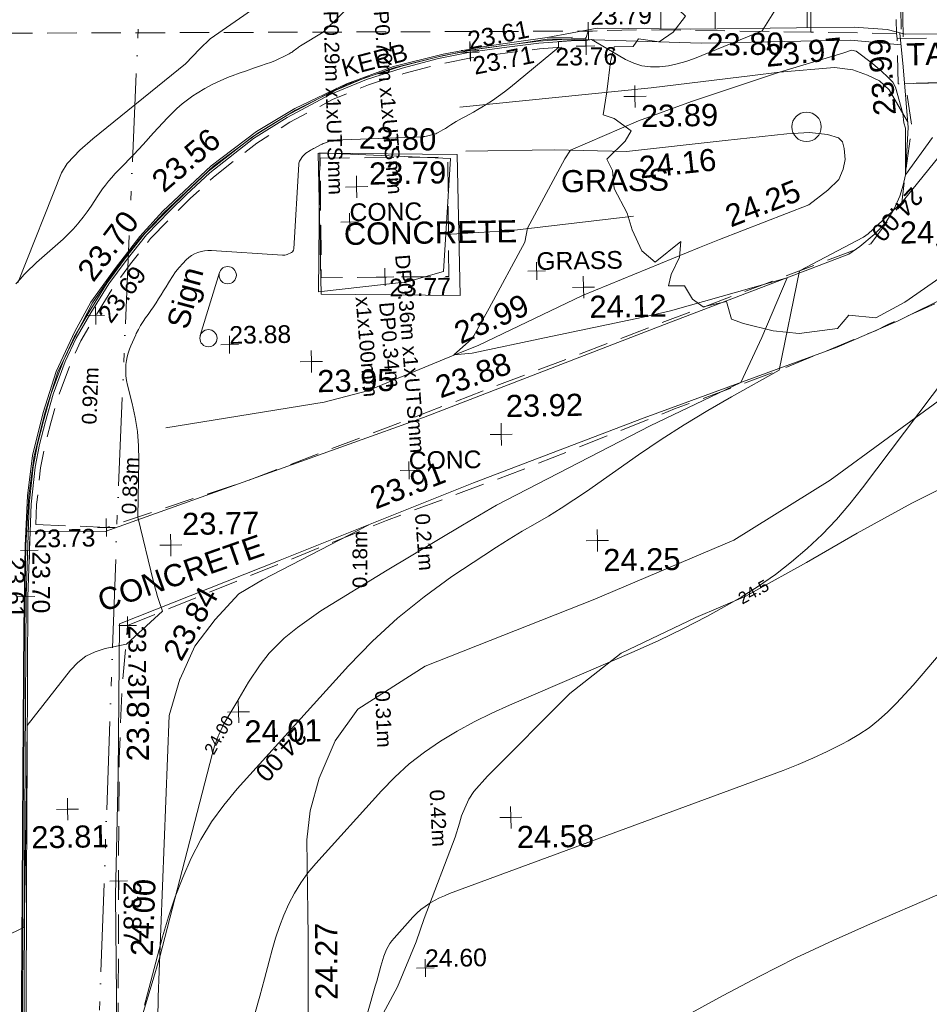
# Model space of a CAD drawing. Header units: millimetres. Extents: x -290717 to 520720, y -88450 to 287762.
# Tile 122 of 256: x -276845 to -261406, y 154287 to 170987. Entities that reach past the tile are written whole.
import ezdxf

# ---------------------------------------------------------------- set-up
doc = ezdxf.new("R2010")
doc.units = ezdxf.units.MM
for name, pattern in [('IMPORT-DASHED _2_', [750, 500, -250]), ('IMPORT-UG_EIR_QLB2 _2_', [2750, 1500, -300, 0, -300, 150, -300, 0, -200]), ('IMPORT-UG_ELEC_LV_QLB2 _2_', [2700, 1500, -300, 0, -250, 150, -300, 0, -200]), ('IMPORT-UG_ELEC_STREET LIGHTING_QLB2 _2_', [2700, 1500, -300, 0, -250, 150, -300, 0, -200])]:
    doc.linetypes.add(name, pattern=pattern)
for name, color, linetype, lineweight, true_color in [('00_TOPO_FOOTPATH', 7, 'Continuous', 9, 0xa50000), ('00_TOPO_FURN_SIGN', 7, 'Continuous', 9, 0x666666), ('00_TOPO_KERB_BOTTOM', 1, 'Continuous', 9, 0xff0000), ('00_TOPO_KERB_TOP', 7, 'Continuous', 9, 0xa500a5), ('00_TOPO_LEVEL_SPOT', 7, 'Continuous', 9, 0x666666), ('00_TOPO_ROAD_MARKING_WHITE_CONTINUOUS', 7, 'Continuous', 9, 0x999999), ('00_TOPO_TRAFFIC_RAMP', 7, 'Continuous', 9, 0x999999), ('00_UAV_FORM_LINES', 7, 'Continuous', 9, 0x666666), ('00_UAV_SLOPE_BOTTOM', 30, 'Continuous', 9, 0xff7f00), ('00_UAV_SLOPE_TOP', 40, 'Continuous', 9, 0xffbf00), ('01_DTM_CONTOUR_MNR', 7, 'Continuous', 9, 0xa5a552), ('01_DTM_CONTOUR_MNR_LABELS', 7, 'Continuous', 9, 0xa5a552), ('12333-PUM-2D-U-0001-C01 - Rev2_REVIT IMPORT_dwg', 7, 'Continuous', 9, 0x767676), ('CONTOURS_INDEX', 4, 'Continuous', 9, 0x00ffff), ('CONTOURS_INDEX_LVL', 4, 'Continuous', 9, 0x00ffff), ('CONTOURS_MINOR', 7, 'Continuous', 9, 0x00a5a5), ('FORM_LINE', 7, 'IMPORT-DASHED _2_', 9, 0x00a500), ('FORM_LINE_LVL', 7, 'Continuous', 9, 0x00a500), ('KERB_BOTTOM', 7, 'Continuous', 9, 0x0000a5), ('KERB_BOTTOM_LVL', 7, 'Continuous', 9, 0x0000a5), ('KERB_BOTTOM_TXT', 7, 'Continuous', 9, 0x0000a5), ('KERB_TOP', 2, 'Continuous', 9, 0xffff00), ('KERB_TOP_LVL', 2, 'Continuous', 9, 0xffff00), ('MARKINGS_WHITE_LINE', 7, 'Continuous', 9, 0xc0c0c0), ('PUM-EIRCOMM-NOTES', 6, 'Continuous', 9, 0xff00ff), ('PUM-EIRCOMM-QLB2', 6, 'IMPORT-UG_EIR_QLB2 _2_', 9, 0xff00ff), ('PUM-ELECTRIC-LV-QLB2', 1, 'IMPORT-UG_ELEC_LV_QLB2 _2_', 9, 0xff0000), ('PUM-ELECTRIC-MH', 1, 'Continuous', 9, 0xff0000), ('SPOT_HEIGHTS_LVL', 7, 'Continuous', 9, 0x00a500), ('TREE', 7, 'Continuous', 9, 0x00a500)]:
    doc.layers.add(name, color=color, linetype=linetype, lineweight=lineweight, true_color=true_color)
for name, color, linetype, lineweight in [('00_TOPO_ROAD_EDGE', 7, 'Continuous', 9), ('00_TOPO_ROAD_TEXT', 7, 'Continuous', 9), ('00_TOPO_SURFACE', 7, 'Continuous', 9), ('00_TOPO_SURVEY_TEXT', 7, 'Continuous', 9), ('CHANGE_OF_SURFACE', 7, 'IMPORT-DASHED _2_', 9), ('CHANGE_OF_SURFACE_LVL', 7, 'Continuous', 9), ('RAMP', 7, 'IMPORT-DASHED _2_', 9), ('Text', 7, 'Continuous', 9), ('TEXT_TXT', 7, 'Continuous', 9)]:
    doc.layers.add(name, color=color, linetype=linetype, lineweight=lineweight)
doc.styles.add('Arial_1', font='arial.ttf', dxfattribs={"height": 250})
doc.styles.add('Arial_3', font='arial.ttf', dxfattribs={"height": 300})
doc.styles.add('Swis721 Lt BT_1', font='swissl.ttf', dxfattribs={"height": 200})
doc.styles.add('Swis721 Lt BT_2', font='swissl.ttf', dxfattribs={"height": 375})
doc.styles.add('Swis721 Lt BT_34', font='swissl.ttf', dxfattribs={"width": 0.493336, "height": 1600})

# ---------------------------------------------------------------- blocks, each defined once
blk = doc.blocks.new('12333-PUM-2D-U-0001-C01 - Rev2_REVIT IMPORT_dwg_MSL_Sign_SYM-2077194-Site Location Plan Existing')
at = {"layer": '00_TOPO_FURN_SIGN', "color": 254, "true_color": 0xcccccc}
blk.add_line((1862, 0), (-1862, 0), dxfattribs=at)
for centre in [(-1862, -489), (1862, -489)]:
    blk.add_circle(centre, 489, dxfattribs=at)
blk = doc.blocks.new('12333-PUM-2D-U-0001-C01 - Rev2_REVIT IMPORT_dwg_MM-2077200-Site Location Plan Existing')
at = {"layer": '00_TOPO_LEVEL_SPOT', "color": 254, "true_color": 0xcccccc, "flags": 128}
for points in [[(500, 0), (0, 0), (0, 500)], [(0, -500), (0, 0), (-500, 0)]]:
    blk.add_lwpolyline(points, dxfattribs=at)
blk = doc.blocks.new('12333-PUM-2D-U-0001-C01 - Rev2_REVIT IMPORT_dwg_MGS62954_T2_Galway_ITM_3d_Rev1-2077680-Site Location Plan Existing')
at = {"layer": '00_TOPO_FOOTPATH', "color": 254, "true_color": 0xcccccc, "flags": 128}
for points in [[(533641916, 725725416), (533642958, 725725849), (533643865, 725726279), (533644176, 725726472), (533644540, 725726767), (533644708, 725726984), (533644929, 725727296), (533645113, 725727581), (533645210, 725727885), (533645275, 725728264), (533645273, 725729224), (533645280, 725730691)], [(533642143, 725726992), (533642333, 725727118), (533642579, 725727318), (533642781, 725727520), (533642927, 725727750), (533643023, 725727960), (533643087, 725728144), (533643126, 725728323), (533643185, 725729122), (533643119, 725730152), (533643073, 725730725)], [(533628112, 725722539), (533629439, 725722507), (533632338, 725723490), (533634877, 725724351), (533638992, 725725854), (533642143, 725726992)], [(533629511, 725716342), (533629591, 725718393), (533629658, 725720940), (533632402, 725721970), (533635706, 725723226), (533638621, 725724277), (533641916, 725725416)], [(533629511, 725716342), (533629482, 725712908), (533629351, 725708234), (533629278, 725703468), (533629145, 725697500), (533629074, 725694056), (533629083, 725693167), (533629005, 725692634), (533628938, 725692161), (533628738, 725691744), (533627073, 725688517), (533625974, 725686457), (533625283, 725685132), (533624911, 725684377), (533624806, 725684113), (533624743, 725683587), (533624630, 725680580), (533624580, 725676920)]]:
    blk.add_lwpolyline(points, dxfattribs=at)
at = {"layer": '00_TOPO_KERB_BOTTOM', "color": 254, "true_color": 0xcccccc, "flags": 128}
for points in [[(533627927, 725716452), (533627970, 725718478), (533628030, 725720905), (533628079, 725722295), (533628131, 725723138), (533628230, 725723819), (533628424, 725724544), (533628657, 725725237), (533628986, 725725909), (533629268, 725726403), (533629691, 725726964), (533630116, 725727502), (533630516, 725727927), (533631346, 725728677), (533632128, 725729249), (533632783, 725729626), (533633670, 725730029), (533634470, 725730311), (533635317, 725730507), (533635986, 725730617), (533636568, 725730693), (533637085, 725730757), (533637516, 725730754)], [(533627927, 725716452), (533627863, 725713736), (533627836, 725711552), (533627689, 725704069), (533627608, 725700368), (533627546, 725696921), (533627490, 725694331), (533627475, 725693365), (533627440, 725692962), (533627421, 725692723), (533627280, 725692301), (533626916, 725691417), (533626222, 725690125), (533625436, 725688678), (533624058, 725686106), (533623622, 725685294), (533623456, 725684961), (533623312, 725684573), (533623268, 725684327), (533623198, 725683964), (533623153, 725683444), (533623119, 725682829), (533623066, 725680530), (533623014, 725678129)]]:
    blk.add_lwpolyline(points, dxfattribs=at)
at = {"layer": '00_TOPO_KERB_TOP', "color": 254, "true_color": 0xcccccc, "flags": 128}
for points in [[(533627940, 725716451), (533627984, 725718478), (533628044, 725720905), (533628093, 725722294), (533628158, 725723136), (533628258, 725723814), (533628453, 725724535), (533628682, 725725229), (533629022, 725725890), (533629292, 725726389), (533629701, 725726955), (533630134, 725727484), (533630538, 725727904), (533631389, 725728672), (533632148, 725729221), (533632797, 725729601), (533633675, 725730017), (533634477, 725730287), (533635323, 725730481), (533635990, 725730592), (533636574, 725730659), (533637089, 725730729), (533637522, 725730721)], [(533627940, 725716451), (533627884, 725713736), (533627857, 725711552), (533627710, 725704068), (533627629, 725700368), (533627568, 725696921), (533627512, 725694331), (533627496, 725693364), (533627462, 725692961), (533627442, 725692718), (533627300, 725692293), (533626935, 725691408), (533626241, 725690115), (533625455, 725688668), (533624077, 725686096), (533623641, 725685284), (533623475, 725684952), (533623333, 725684568), (533623289, 725684324), (533623219, 725683961), (533623174, 725683443), (533623141, 725682828), (533623087, 725680530), (533623036, 725678128)]]:
    blk.add_lwpolyline(points, dxfattribs=at)
at = {"layer": '00_TOPO_ROAD_EDGE', "color": 254, "true_color": 0xcccccc, "flags": 128}
for points in [[(533637085, 725730757), (533637940, 725730900), (533639530, 725730853), (533641323, 725730844), (533642301, 725730839), (533642860, 725730792)], [(533642860, 725730792), (533643165, 725730704), (533645338, 725730690), (533645446, 725730745), (533645513, 725730761), (533646242, 725730793), (533646874, 725730770), (533647678, 725730772), (533649516, 725730735), (533654684, 725730560), (533661185, 725730494), (533665456, 725730435), (533665664, 725730377), (533665778, 725730275), (533666073, 725730224), (533666664, 725730244)]]:
    blk.add_lwpolyline(points, dxfattribs=at)
at = {"layer": '00_TOPO_ROAD_MARKING_WHITE_CONTINUOUS', "color": 254, "true_color": 0xcccccc, "flags": 128}
blk.add_lwpolyline([(533643100, 725736770), (533643100, 725735140), (533643100, 725733330), (533643100, 725730790)], dxfattribs=at)
at = {"layer": '00_TOPO_SURFACE', "color": 254, "true_color": 0xcccccc}
blk.add_line((533643137, 725729870), (533645276, 725729890), dxfattribs=at)
at = {"layer": '00_TOPO_SURFACE', "color": 254, "true_color": 0xcccccc, "flags": 128}
for points in [[(533639130, 725736862), (533639050, 725733817), (533639020, 725730868)], [(533639940, 725730851), (533639970, 725733798), (533640020, 725736848)]]:
    blk.add_lwpolyline(points, dxfattribs=at)
blk.add_lwpolyline([(533633196, 725728867), (533633130, 725726510), (533634638, 725726652), (533635258, 725726818), (533635410, 725728730)], close=True, dxfattribs=at)
at = {"layer": '00_TOPO_TRAFFIC_RAMP', "color": 254, "true_color": 0xcccccc, "flags": 128}
blk.add_lwpolyline([(533641560, 725736821), (533641550, 725733610), (533641500, 725730843)], dxfattribs=at)
at = {"layer": '00_UAV_FORM_LINES', "color": 254, "true_color": 0xcccccc}
blk.add_line((533634833, 725720133), (533637699, 725721205), dxfattribs=at)
at = {"layer": '00_UAV_FORM_LINES', "color": 254, "true_color": 0xcccccc, "flags": 128}
for points in [[(533643089, 725730528), (533642242, 725730619), (533639702, 725730612), (533637522, 725730721)], [(533643766, 725724580), (533641757, 725723166), (533640108, 725722178), (533637699, 725721205)], [(533638498, 725727701), (533636429, 725727495), (533635308, 725727445)]]:
    blk.add_lwpolyline(points, dxfattribs=at)
at = {"layer": '00_UAV_SLOPE_BOTTOM', "color": 254, "true_color": 0xcccccc, "flags": 128}
for points in [[(533635587, 725729602), (533638839, 725729872), (533640563, 725730051), (533641019, 725730099), (533641954, 725730160), (533642267, 725730117), (533642511, 725730022), (533642716, 725729924), (533642874, 725729770), (533643178, 725729223)], [(533629975, 725705044), (533630064, 725710038), (533630075, 725710659), (533630202, 725714603), (533630226, 725715030), (533630473, 725719372), (533630665, 725719983), (533630668, 725719990), (533630927, 725720540), (533631284, 725720986), (533631693, 725721413), (533632097, 725721644), (533633918, 725722546)]]:
    blk.add_lwpolyline(points, dxfattribs=at)
at = {"layer": '00_UAV_SLOPE_TOP', "color": 254, "true_color": 0xcccccc, "flags": 128}
for points in [[(533630502, 725724247), (533633195, 725724638), (533633936, 725724819), (533635344, 725725367), (533635835, 725725559), (533637611, 725726370), (533639608, 725727151), (533639954, 725727279), (533641477, 725727841), (533641806, 725728085), (533641993, 725728262), (533642072, 725728438), (533642109, 725728597), (533642095, 725728786), (533642071, 725728898), (533642003, 725728969), (533641816, 725729026), (533641510, 725729067), (533641126, 725729049), (533640076, 725728954), (533638399, 725728802), (533637175, 725728851), (533635672, 725728851)], [(533634833, 725720133), (533633673, 725719423), (533633283, 725718894), (533633001, 725718263), (533632839, 725717714), (533632772, 725717219), (533632769, 725716385), (533632768, 725716000), (533632768, 725715562), (533632691, 725711009), (533632680, 725710362), (533632615, 725706016), (533632599, 725704975)]]:
    blk.add_lwpolyline(points, dxfattribs=at)
at = {"layer": '01_DTM_CONTOUR_MNR', "color": 254, "true_color": 0xcccccc, "flags": 128}
for points in [[(533628035, 725726751), (533628805, 725728606), (533628903, 725728761), (533629019, 725728878), (533629121, 725728985), (533629345, 725729170), (533630940, 725730417), (533631188, 725730669), (533631366, 725730832), (533632154, 725731358)], [(533629480, 725712910), (533630105, 725714840), (533630240, 725715280), (533631189, 725718698), (533631233, 725718836), (533631297, 725719007), (533631308, 725719028), (533631398, 725719212), (533631625, 725719579), (533631827, 725719910), (533632029, 725720203), (533632185, 725720395), (533632449, 725720647), (533632676, 725720825), (533633075, 725721101), (533634212, 725721773), (533635506, 725722512), (533636092, 725722840), (533638554, 725724060), (533638721, 725724138), (533638852, 725724198), (533640270, 725724850), (533640644, 725725607), (533641090, 725726610), (533639101, 725726082), (533638634, 725725984), (533636953, 725725663), (533635723, 725725424), (533635410, 725725400), (533635716, 725725665), (533635757, 725725721), (533636023, 725726185), (533636650, 725727289), (533636700, 725727530), (533637352, 725728692), (533637450, 725728840), (533638612, 725729316), (533639517, 725729628), (533641020, 725730100), (533642101, 725730400), (533642250, 725730450), (533642325, 725730432), (533642600, 725730218), (533642763, 725730074), (533642847, 725729993), (533642939, 725729894), (533642985, 725729813), (533643100, 725729360), (533643117, 725729202), (533643141, 725729112), (533643130, 725728320), (533643599, 725728947)], [(533632710, 725711920), (533634266, 725714704), (533634598, 725715456), (533634742, 725715851), (533635292, 725717223), (533635368, 725717460), (533635405, 725717582), (533635460, 725717713), (533635530, 725717864), (533635621, 725717993), (533635855, 725718246), (533637276, 725719624), (533638163, 725720293), (533639440, 725720877), (533640292, 725721225), (533640424, 725721295), (533641335, 725721775), (533642204, 725722258), (533643138, 725722751), (533644136, 725723231)]]:
    blk.add_lwpolyline(points, dxfattribs=at)
at = {"xscale": 0.375, "yscale": 0.375, "zscale": 0.375}
for p in [(533638560, 725729730), (533633810, 725728280), (533637630, 725726510), (533632990, 725725330), (533636190, 725724040), (533630550, 725722260), (533637790, 725722210), (533631650, 725719410), (533628720, 725717810), (533636240, 725717540)]:
    blk.add_blockref('12333-PUM-2D-U-0001-C01 - Rev2_REVIT IMPORT_dwg_MM-2077200-Site Location Plan Existing', p, dxfattribs=at)
at = {"xscale": 0.3000000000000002, "yscale": 0.3000000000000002, "zscale": 0.3000000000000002, "rotation": 72.03895753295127}
blk.add_blockref('12333-PUM-2D-U-0001-C01 - Rev2_REVIT IMPORT_dwg_MSL_Sign_SYM-2077194-Site Location Plan Existing', (533631284, 725726334), dxfattribs=at)
at = {"layer": '00_TOPO_FOOTPATH', "color": 251, "true_color": 0x666666, "char_height": 375, "width": 1495.9, "attachment_point": 1, "line_spacing_factor": 1.005062, "style": 'Swis721 Lt BT_2'}
for s, insert, rotation in [('23.99', (533642611, 725729320), 93.8486), ('23.88', (533635049, 725725020), 18.6435), ('23.91', (533633906, 725723153), 20.259), ('23.81', (533629739, 725718607), 88.8484)]:
    blk.add_mtext(s, dxfattribs=dict(at, insert=insert, rotation=rotation))
at = {"layer": '00_TOPO_FURN_SIGN', "insert": (533630542, 725725997), "char_height": 375, "width": 1206.22, "attachment_point": 1, "rotation": 73.9145, "line_spacing_factor": 1.005062, "style": 'Swis721 Lt BT_2'}
blk.add_mtext('Sign', dxfattribs=at)
at = {"layer": '00_TOPO_KERB_BOTTOM', "color": 251, "true_color": 0x666666, "insert": (533630297, 725728513), "char_height": 375, "width": 1495.9, "attachment_point": 1, "rotation": 39.5479, "line_spacing_factor": 1.005062, "style": 'Swis721 Lt BT_2'}
blk.add_mtext('23.56', dxfattribs=at)
at = {"layer": '00_TOPO_KERB_TOP', "color": 251, "true_color": 0x666666, "insert": (533629019, 725726958), "char_height": 375, "width": 1495.9, "attachment_point": 1, "rotation": 51.4758, "line_spacing_factor": 1.005062, "style": 'Swis721 Lt BT_2'}
blk.add_mtext('23.70', dxfattribs=at)
at = {"layer": '00_TOPO_LEVEL_SPOT', "char_height": 375, "width": 1495.9, "attachment_point": 1, "line_spacing_factor": 1.005062, "style": 'Swis721 Lt BT_2'}
for s, insert in [('23.89', (533638655, 725729583)), ('23.79', (533634025, 725728688)), ('24.03', (533643015, 725727530)), ('24.12', (533637725, 725726363)), ('23.95', (533633085, 725725183)), ('23.92', (533636276, 725724706)), ('23.77', (533630748, 725722801)), ('24.25', (533637885, 725722063)), ('24.01', (533631745, 725719263)), ('23.81', (533628097, 725717531)), ('24.58', (533636335, 725717393))]:
    blk.add_mtext(s, dxfattribs=dict(at, insert=insert))
at = {"layer": '00_TOPO_ROAD_EDGE', "color": 251, "true_color": 0x666666, "insert": (533639789, 725730773), "char_height": 375, "width": 1495.9, "attachment_point": 1, "line_spacing_factor": 1.005062, "style": 'Swis721 Lt BT_2'}
blk.add_mtext('23.80', dxfattribs=at)
at = {"layer": '00_TOPO_ROAD_TEXT', "color": 251, "true_color": 0x666666, "insert": (533621819, 725727731), "char_height": 1600, "width": 4254.2, "attachment_point": 1, "rotation": 0.058, "line_spacing_factor": 1.005062, "style": 'Swis721 Lt BT_34'}
blk.add_mtext('x;STOP', dxfattribs=at)
at = {"layer": '00_TOPO_SURFACE', "color": 251, "true_color": 0x666666, "insert": (533633875, 725729304), "char_height": 375, "width": 1495.9, "attachment_point": 1, "rotation": 357.4379, "line_spacing_factor": 1.005062, "style": 'Swis721 Lt BT_2'}
blk.add_mtext('23.80', dxfattribs=at)
at = {"layer": '00_TOPO_SURVEY_TEXT', "color": 251, "true_color": 0x666666, "char_height": 375, "attachment_point": 1, "line_spacing_factor": 1.005062, "style": 'Swis721 Lt BT_2'}
for s, insert, width in [('TACTILE', (533643177, 725730551), 2341.21), ('GRASS', (533637278, 725728500), 2018.28)]:
    blk.add_mtext(s, dxfattribs=dict(at, insert=insert, width=width))
at = {"layer": '00_TOPO_SURVEY_TEXT', "color": 251, "true_color": 0x666666, "char_height": 375, "width": 3286.24, "attachment_point": 1, "line_spacing_factor": 1.005062, "style": 'Swis721 Lt BT_2'}
for insert, rotation in [((533633580, 725727672), 359.9349), ((533629254, 725721497), 18.3583)]:
    blk.add_mtext('CONCRETE', dxfattribs=dict(at, insert=insert, rotation=rotation))
at = {"layer": '00_UAV_SLOPE_BOTTOM', "color": 251, "true_color": 0x666666, "char_height": 375, "width": 1495.9, "attachment_point": 1, "line_spacing_factor": 1.005062, "style": 'Swis721 Lt BT_2'}
for s, insert, rotation in [('23.97', (533640771, 725730565), 4.7469), ('23.84', (533630369, 725720457), 59.5166), ('24.00', (533629746, 725715308), 86.7476)]:
    blk.add_mtext(s, dxfattribs=dict(at, insert=insert, rotation=rotation))
at = {"layer": '00_UAV_SLOPE_TOP', "color": 251, "true_color": 0x666666, "char_height": 375, "width": 1495.9, "attachment_point": 1, "line_spacing_factor": 1.005062, "style": 'Swis721 Lt BT_2'}
for s, insert, rotation in [('24.16', (533638595, 725728710), 5.1755), ('24.25', (533640017, 725727830), 20.2632), ('23.99', (533635382, 725725921), 22.828), ('24.27', (533632873, 725714503), 89.4254)]:
    blk.add_mtext(s, dxfattribs=dict(at, insert=insert, rotation=rotation))
at = {"layer": '01_DTM_CONTOUR_MNR_LABELS', "color": 251, "true_color": 0x666666, "char_height": 200, "attachment_point": 2, "line_spacing_factor": 1.005062, "style": 'Swis721 Lt BT_1'}
for s, insert, width, rotation in [('24.5', (533640378, 725721383), 620.51, 27.7644), ('24.00', (533631222, 725719078), 797.8, 59.5123)]:
    blk.add_mtext(s, dxfattribs=dict(at, insert=insert, width=width, rotation=rotation))
blk = doc.blocks.new('12333-PUM-2D-U-0001-C01 - Rev2_REVIT IMPORT_dwg_SPOT-2077713-Site Location Plan Existing')
at = {"layer": 'Text', "color": 253, "true_color": 0xaaaaaa}
for p, q in [((-500, 0), (500, 0)), ((0, 500), (0, -500))]:
    blk.add_line(p, q, dxfattribs=at)
blk = doc.blocks.new('12333-PUM-2D-U-0001-C01 - Rev2_REVIT IMPORT_dwg_TREE_1-V219-Site Location Plan Existing')
at = {"layer": 'TREE', "color": 9, "true_color": 0xaae1aa, "flags": 128}
blk.add_lwpolyline([(-230.614, 433.535), (-189.325, 457.704), (-140.987, 443.605), (-135.952, 477.845), (-64.451, 491.944), (-6.042, 500), (11.078, 490.937), (25.176, 449.648), (38.268, 405.337), (110.775, 421.45), (190.332, 451.662), (289.023, 406.344), (331.319, 368.077), (339.376, 308.661), (327.291, 238.167), (388.721, 281.47), (400.806, 286.506), (430.01, 240.181), (449.144, 202.92), (461.229, 162.638), (479.355, 113.293), (484.391, 64.955), (492.447, 13.595), (471.299, 1.511), (409.869, -15.609), (445.116, -35.75), (475.327, -59.919), (468.278, -133.434), (451.158, -208.963), (406.848, -258.308), (399.799, -285.498), (310.171, -289.527), (323.263, -326.788), (317.221, -371.098), (230.614, -428.499), (160.121, -465.76), (94.663, -457.704), (66.465, -489.93), (-26.183, -500), (-89.627, -492.951), (-161.128, -473.817), (-190.332, -462.739), (-201.41, -419.436), (-257.805, -431.521), (-283.988, -412.387), (-302.115, -380.161), (-341.39, -379.154), (-334.34, -351.964), (-313.192, -310.675), (-309.164, -272.407), (-372.608, -321.752), (-404.834, -293.555), (-426.989, -242.195), (-438.066, -201.913), (-469.285, -141.49), (-472.306, -97.18), (-485.398, -69.99), (-440.081, -26.687), (-424.975, -2.518), (-466.264, 28.701), (-492.447, 37.764), (-482.377, 93.152), (-472.306, 165.66), (-463.243, 201.913), (-416.918, 201.913), (-403.827, 220.04), (-353.474, 211.984), (-319.235, 235.146), (-289.023, 273.414), (-320.242, 304.632), (-365.559, 314.703), (-339.376, 361.027), (-277.946, 411.38)], close=True, dxfattribs=at)
blk = doc.blocks.new('12333-PUM-2D-U-0001-C01 - Rev2_REVIT IMPORT_dwg_SPOT-2077769-Site Location Plan Existing')
at = {"layer": 'CHANGE_OF_SURFACE_LVL', "color": 253, "true_color": 0xaaaaaa}
for p, q in [((-500, 0), (500, 0)), ((0, 500), (0, -500))]:
    blk.add_line(p, q, dxfattribs=at)
blk = doc.blocks.new('12333-PUM-2D-U-0001-C01 - Rev2_REVIT IMPORT_dwg_SPOT-2077773-Site Location Plan Existing')
at = {"layer": 'FORM_LINE_LVL', "color": 9, "true_color": 0xaae1aa}
for p, q in [((-500, 0), (500, 0)), ((0, 500), (0, -500))]:
    blk.add_line(p, q, dxfattribs=at)
blk = doc.blocks.new('12333-PUM-2D-U-0001-C01 - Rev2_REVIT IMPORT_dwg_SPOT-2077770-Site Location Plan Existing')
at = {"layer": 'KERB_BOTTOM_LVL', "color": 9, "true_color": 0xaaaae1}
for p, q in [((-500, 0), (500, 0)), ((0, 500), (0, -500))]:
    blk.add_line(p, q, dxfattribs=at)
blk = doc.blocks.new('12333-PUM-2D-U-0001-C01 - Rev2_REVIT IMPORT_dwg_SPOT-2077810-Site Location Plan Existing')
at = {"layer": 'KERB_TOP_LVL', "color": 51, "true_color": 0xffffaa}
for p, q in [((-500, 0), (500, 0)), ((0, 500), (0, -500))]:
    blk.add_line(p, q, dxfattribs=at)
blk = doc.blocks.new('12333-PUM-2D-U-0001-C01 - Rev2_REVIT IMPORT_dwg_SPOT-2077775-Site Location Plan Existing')
at = {"layer": 'SPOT_HEIGHTS_LVL', "color": 9, "true_color": 0xaae1aa}
for p, q in [((-500, 0), (500, 0)), ((0, 500), (0, -500))]:
    blk.add_line(p, q, dxfattribs=at)
blk = doc.blocks.new('12333-PUM-2D-U-0001-C01 - Rev2_REVIT IMPORT_dwg-1620468-Site Location Plan Existing')
at = {"layer": 'CHANGE_OF_SURFACE', "color": 253, "true_color": 0xaaaaaa, "flags": 128}
for points in [[(1946, 114779), (1936, 114868), (486, 114914), (-2428, 115008), (-3294, 114998), (-3334, 114873)], [(-12811, 106797), (-12794, 107133), (-12715, 107755), (-12637, 108127), (-12530, 108513), (-12391, 108968), (-12177, 109515), (-11994, 109897), (-11739, 110318), (-11427, 110798), (-11130, 111188), (-10782, 111610), (-10382, 112005), (-10097, 112276), (-9697, 112634), (-8953, 113197), (-8383, 113540), (-7652, 113912), (-7041, 114153), (-6437, 114334), (-5822, 114483), (-5287, 114581), (-4670, 114656), (-4127, 114712), (-3583, 114745), (-3334, 114745), (-3334, 114840), (-3334, 114873)], [(-12811, 106797), (-11618, 106723), (-9168, 107488), (-2213, 110001), (1440, 111307), (1975, 111998), (2170, 113294), (2077, 114013)], [(-11287, 105055), (-6864, 106759), (-4545, 107577), (-1941, 108565), (-149, 109192), (1491, 109832), (1704, 109934), (2329, 110193), (2767, 110383), (3180, 110711), (3349, 110903), (3617, 111194), (3898, 111559), (4207, 111956), (4292, 112574), (4311, 113429), (4185, 114018)], [(-11926, 80161), (-11870, 82986), (-11832, 85215), (-11761, 88562), (-11667, 93003), (-11563, 98362), (-11516, 100725), (-11469, 102803), (-11401, 103953), (-11287, 105055)]]:
    blk.add_lwpolyline(points, dxfattribs=at)
for points in [[(1946, 114779), (4199, 114783), (4201, 114018), (4185, 114018), (2077, 114013), (1948, 114013)], [(-7880, 112922), (-5714, 112904), (-5731, 110877), (-7897, 110895)]]:
    blk.add_lwpolyline(points, close=True, dxfattribs=at)
at = {"layer": 'CONTOURS_INDEX', "color": 131, "true_color": 0xaaffff, "flags": 128}
blk.add_lwpolyline([(-11111, 98613), (-11057, 98805), (-10784, 99764), (-10678, 100103), (-10560, 100438), (-10424, 100767), (-10277, 101090), (-10107, 101402), (-9920, 101701), (-9707, 101982), (-9476, 102251), (-7548, 104307), (-7135, 104715), (-6704, 105101), (-6246, 105455), (-5770, 105787), (-5221, 106139), (-5004, 106275), (-4784, 106408), (-4562, 106536), (-4338, 106660), (-4114, 106785), (-3893, 106915), (-3676, 107051), (-3461, 107191), (-2564, 107795), (-2175, 108049), (-1780, 108294), (-1379, 108527), (-972, 108752), (-152, 109189), (218, 110869), (1317, 111425), (1394, 111476), (1978, 111999), (2717, 112881)], dxfattribs=at)
at = {"layer": 'CONTOURS_MINOR', "color": 254, "true_color": 0xaae1e1, "flags": 128}
for points in [[(-9240, 98433), (-9154, 98728), (-9069, 99024), (-8984, 99320), (-8930, 99512), (-8868, 99710), (-8799, 99906), (-8720, 100097), (-8633, 100285), (-8533, 100467), (-8424, 100641), (-8299, 100805), (-8165, 100962), (-7029, 102175), (-6794, 102406), (-6548, 102623), (-6284, 102818), (-6010, 103000), (-5723, 103165), (-5431, 103320), (-5133, 103461), (-4830, 103593), (-2696, 104463), (-2277, 104643), (-1863, 104832), (-1456, 105037), (-1053, 105251), (-867, 105354), (-568, 105534), (-277, 105725), (1, 105935), (270, 106157), (526, 106395), (772, 106642), (1005, 106902), (1227, 107171), (2686, 109037)], [(-8809, 88235), (-8690, 88647), (-8568, 89058), (-8446, 89469), (-8316, 89877), (-8176, 90281), (-8023, 90681), (-7861, 91078), (-6887, 93348), (-6547, 94042), (-6165, 94707), (-5719, 95332), (-5231, 95930), (-4684, 96474), (-4104, 96975), (-3474, 97411), (-2812, 97805), (-1292, 98602), (-671, 98916), (-44, 99219), (591, 99504), (1232, 99777), (2367, 100242)], [(-7331, 98409), (-7191, 98867), (-7165, 98952), (-7140, 99036), (-7115, 99120), (-7090, 99205), (-7074, 99260), (-7056, 99316), (-7036, 99372), (-7014, 99427), (-6990, 99481), (-6962, 99533), (-6931, 99583), (-6895, 99630), (-6857, 99675), (-6531, 100023), (-6464, 100088), (-6394, 100149), (-6319, 100204), (-6240, 100255), (-6158, 100300), (-6075, 100342), (-5989, 100379), (-5902, 100413), (-207, 102404), (49, 102499), (301, 102600), (550, 102711), (796, 102829), (908, 102885), (1090, 102987), (1265, 103099), (1430, 103226), (1587, 103363), (1737, 103509), (1885, 103658), (2028, 103812), (2168, 103967), (2954, 104864)], [(-13082, 110880), (-13009, 110960), (-12935, 111038), (-12858, 111114), (-12779, 111188), (-12724, 111236), (-12634, 111316), (-12543, 111394), (-12451, 111471), (-12358, 111547), (-12266, 111625), (-12178, 111706), (-12094, 111791), (-12013, 111880), (-11994, 111902), (-11920, 111991), (-11848, 112083), (-11780, 112178), (-11715, 112274), (-11678, 112331), (-11632, 112399), (-11583, 112466), (-11532, 112531), (-11479, 112594), (-11424, 112656), (-11367, 112716), (-11309, 112776), (-11251, 112834), (-11204, 112879), (-11122, 112960), (-11040, 113042), (-10960, 113124), (-10881, 113208), (-10701, 113401), (-10622, 113484), (-10542, 113568), (-10461, 113650), (-10380, 113731), (-10296, 113810), (-10208, 113884), (-10116, 113952), (-10021, 114016), (-9949, 114061), (-9817, 114138), (-9681, 114209), (-9541, 114271), (-9398, 114327), (-9348, 114344), (-9228, 114386), (-9106, 114427), (-8985, 114467), (-8863, 114506), (-8766, 114536), (-8693, 114561), (-8621, 114588), (-8550, 114618), (-8480, 114651), (-8377, 114702), (-8359, 114711), (-8342, 114721), (-8325, 114731), (-8309, 114743), (-8245, 114789), (-8229, 114801), (-8213, 114812), (-8196, 114823), (-8179, 114833), (-7792, 115059), (-7208, 115618)], [(-17637, 97852), (-13132, 99969), (-13120, 100256), (-13117, 100340), (-13114, 100424), (-13111, 100508), (-13107, 100592), (-13101, 100759), (-13084, 101250), (-13076, 101496), (-13068, 101741), (-13061, 101987), (-13054, 102233), (-13037, 102839), (-13022, 103389), (-12268, 104317), (-12141, 104443), (-12002, 104547), (-11844, 104619), (-11674, 104671), (-11312, 104739), (-10692, 105289), (-10744, 105454), (-10769, 105537), (-10792, 105621), (-10814, 105704), (-10834, 105789), (-11082, 106889), (-11046, 107856), (-11047, 108098), (-11061, 108339), (-11095, 108578), (-11141, 108816), (-11216, 109130), (-11231, 109210), (-11241, 109290), (-11243, 109371), (-11240, 109452), (-11237, 109481), (-11229, 109547), (-11216, 109612), (-11197, 109675), (-11174, 109738), (-11147, 109799), (-11120, 109860), (-11092, 109921), (-11063, 109981), (-11053, 110002), (-11016, 110071), (-10977, 110138), (-10934, 110203), (-10889, 110267), (-10846, 110323), (-10799, 110388), (-10752, 110453), (-10707, 110519), (-10663, 110585), (-10619, 110653), (-10576, 110720), (-10534, 110788), (-10492, 110856), (-10476, 110883), (-10423, 110962), (-10367, 111038), (-10306, 111111), (-10241, 111180), (-10185, 111236), (-10140, 111275), (-10093, 111309), (-10041, 111336), (-9986, 111359), (-9929, 111374), (-9871, 111385), (-9812, 111388), (-9753, 111387), (-8546, 111287), (-8526, 111287), (-8507, 111289), (-8488, 111294), (-8469, 111301), (-8396, 111334), (-8380, 111344), (-8360, 111373), (-8356, 111391), (-8245, 112825), (-8242, 112844), (-8237, 112862), (-8230, 112879), (-8221, 112895), (-8178, 112959), (-8123, 113011), (-8047, 113056), (-8028, 113067), (-8010, 113077), (-7991, 113087), (-7972, 113097), (-7859, 113153), (-7841, 113161), (-7823, 113169), (-7805, 113177), (-7787, 113183), (-7712, 113210), (-7693, 113215), (-7674, 113220), (-7655, 113222), (-7635, 113224), (-6141, 113257), (-6118, 113259), (-6095, 113261), (-6072, 113264), (-6049, 113269), (-5958, 113289), (-5935, 113295), (-5913, 113302), (-5892, 113311), (-5871, 113321), (-5788, 113367), (-5767, 113378), (-5747, 113390), (-5727, 113402), (-5707, 113414), (-5653, 113449), (-5606, 113478), (-5559, 113506), (-5510, 113532), (-5461, 113558), (-5412, 113583), (-5338, 113621), (-5265, 113660), (-5193, 113700), (-5121, 113741), (-5046, 113785), (-4939, 113850), (-4834, 113919), (-4732, 113992), (-4632, 114068), (-3802, 114729), (-3802, 114773), (-3802, 114829), (-3582, 114845), (-3523, 114846), (-3332, 114839), (-3242, 114856), (-3174, 114815), (-2667, 114506), (-2531, 114440), (-2392, 114393), (-2246, 114372), (-2095, 114369), (-1943, 114387), (-1792, 114415), (-1645, 114455), (-1499, 114504), (-342, 114949), (241, 115854)]]:
    blk.add_lwpolyline(points, dxfattribs=at)
at = {"layer": 'FORM_LINE', "color": 9, "true_color": 0xaae1aa, "flags": 128}
blk.add_lwpolyline([(-20724, 115239), (-19898, 115227), (-3294, 114998)], dxfattribs=at)
at = {"layer": 'KERB_BOTTOM', "color": 9, "true_color": 0xaaaae1, "flags": 128}
blk.add_lwpolyline([(-13158, 98393), (-13111, 100759), (-13064, 102839), (-13002, 105575), (-12922, 107144), (-12842, 107776), (-12762, 108158), (-12654, 108549), (-12512, 109011), (-12295, 109567), (-12107, 109958), (-11848, 110387), (-11532, 110872), (-11230, 111268), (-10877, 111697), (-10472, 112097), (-10184, 112371), (-9779, 112734), (-9025, 113304), (-8445, 113653), (-7705, 114030), (-7083, 114275), (-6471, 114458), (-5849, 114609), (-5307, 114708), (-4685, 114784), (-4138, 114840), (-3587, 114873), (-3334, 114873)], dxfattribs=at)
at = {"layer": 'KERB_TOP', "color": 51, "true_color": 0xffffaa, "flags": 128}
blk.add_lwpolyline([(-13124, 98392), (-13077, 100758), (-13030, 102839), (-12969, 105574), (-12889, 107142), (-12809, 107770), (-12729, 108150), (-12621, 108539), (-12481, 109000), (-12265, 109553), (-12077, 109942), (-11819, 110369), (-11505, 110853), (-11204, 111247), (-10852, 111674), (-10448, 112073), (-10161, 112346), (-9758, 112708), (-9006, 113276), (-8429, 113623), (-7692, 113999), (-7072, 114243), (-6462, 114426), (-5842, 114576), (-5302, 114675), (-4681, 114750), (-4135, 114807), (-3586, 114840), (-3334, 114840)], dxfattribs=at)
at = {"layer": 'MARKINGS_WHITE_LINE', "color": 254, "true_color": 0xeaeaea}
blk.add_line((2068, 120959), (2049, 114807), dxfattribs=at)
at = {"layer": 'PUM-EIRCOMM-QLB2', "color": 211, "true_color": 0xffaaff, "flags": 128}
blk.add_lwpolyline([(-17301, 53433), (-17360, 58046), (-16956, 67434), (-15704, 71042), (-12431, 77689), (-12066, 84431), (-12056, 95177), (-11427, 106966), (-10484, 122548), (-10562, 128948)], dxfattribs=at)
at = {"layer": 'PUM-ELECTRIC-MH', "color": 21, "true_color": 0xffaaaa, "flags": 128}
blk.add_lwpolyline([(-7904, 110617), (-7914, 113007), (-5557, 112942), (-5547, 110552)], close=True, dxfattribs=at)
at = {"layer": 'RAMP', "color": 253, "true_color": 0xaaaaaa}
for p, q in [((1967, 121103), (1936, 114868)), ((499, 116077), (486, 114914))]:
    blk.add_line(p, q, dxfattribs=at)
at = {"layer": 'TREE', "color": 9, "true_color": 0xaae1aa}
blk.add_circle((382, 113310), 249, dxfattribs=at)
blk.add_blockref('12333-PUM-2D-U-0001-C01 - Rev2_REVIT IMPORT_dwg_MGS62954_T2_Galway_ITM_3d_Rev1-2077680-Site Location Plan Existing', (-533641080, -725615854))
for name, p, xscale, yscale, zscale in [('12333-PUM-2D-U-0001-C01 - Rev2_REVIT IMPORT_dwg_TREE_1-V219-Site Location Plan Existing', (382, 113310), 7, 7, 7), ('12333-PUM-2D-U-0001-C01 - Rev2_REVIT IMPORT_dwg_SPOT-2077773-Site Location Plan Existing', (-3294, 114998), 0.3, 0.3, 0.3), ('12333-PUM-2D-U-0001-C01 - Rev2_REVIT IMPORT_dwg_SPOT-2077770-Site Location Plan Existing', (-5307, 114708), 0.3, 0.3, 0.3), ('12333-PUM-2D-U-0001-C01 - Rev2_REVIT IMPORT_dwg_SPOT-2077810-Site Location Plan Existing', (-5302, 114675), 0.3, 0.3, 0.3), ('12333-PUM-2D-U-0001-C01 - Rev2_REVIT IMPORT_dwg_SPOT-2077769-Site Location Plan Existing', (-3334, 114745), 0.3, 0.3, 0.3), ('12333-PUM-2D-U-0001-C01 - Rev2_REVIT IMPORT_dwg_SPOT-2077713-Site Location Plan Existing', (-7398, 111830), 0.3, 0.3, 0.3), ('12333-PUM-2D-U-0001-C01 - Rev2_REVIT IMPORT_dwg_SPOT-2077713-Site Location Plan Existing', (-4242, 110946), 0.3, 0.3, 0.3), ('12333-PUM-2D-U-0001-C01 - Rev2_REVIT IMPORT_dwg_SPOT-2077769-Site Location Plan Existing', (-6814, 110886), 0.3, 0.3, 0.3), ('12333-PUM-2D-U-0001-C01 - Rev2_REVIT IMPORT_dwg_SPOT-2077769-Site Location Plan Existing', (-11739, 110318), 0.3, 0.3, 0.3), ('12333-PUM-2D-U-0001-C01 - Rev2_REVIT IMPORT_dwg_SPOT-2077775-Site Location Plan Existing', (-9474, 109785), 0.3, 0.3, 0.3), ('12333-PUM-2D-U-0001-C01 - Rev2_REVIT IMPORT_dwg_SPOT-2077713-Site Location Plan Existing', (-6466, 107605), 0.3, 0.3, 0.3), ('12333-PUM-2D-U-0001-C01 - Rev2_REVIT IMPORT_dwg_SPOT-2077769-Site Location Plan Existing', (-11618, 106723), 0.3, 0.3, 0.3), ('12333-PUM-2D-U-0001-C01 - Rev2_REVIT IMPORT_dwg_SPOT-2077810-Site Location Plan Existing', (-12929, 106358), 0.3, 0.3, 0.3), ('12333-PUM-2D-U-0001-C01 - Rev2_REVIT IMPORT_dwg_SPOT-2077770-Site Location Plan Existing', (-13002, 105575), 0.3, 0.3, 0.3), ('12333-PUM-2D-U-0001-C01 - Rev2_REVIT IMPORT_dwg_SPOT-2077769-Site Location Plan Existing', (-11287, 105055), 0.3, 0.3, 0.3), ('12333-PUM-2D-U-0001-C01 - Rev2_REVIT IMPORT_dwg_SPOT-2077769-Site Location Plan Existing', (-11516, 100725), 0.3, 0.3, 0.3), ('12333-PUM-2D-U-0001-C01 - Rev2_REVIT IMPORT_dwg_SPOT-2077775-Site Location Plan Existing', (-6337, 99157), 0.3, 0.3, 0.3)]:
    blk.add_blockref(name, p, dxfattribs=dict(xscale=xscale, yscale=yscale, zscale=zscale))
at = {"layer": 'CHANGE_OF_SURFACE_LVL', "char_height": 300, "width": 1256.11, "attachment_point": 1, "line_spacing_factor": 0.941778, "style": 'Arial_3'}
for s, insert in [('23.76', (-3858, 114720)), ('23.77', (-6747, 110857)), ('23.73', (-12856, 106705))]:
    blk.add_mtext(s, dxfattribs=dict(at, insert=insert))
for s, insert, rotation in [('23.69', (-11718, 110347), 52.696), ('23.73', (-10972, 105049), 268.8588), ('23.87', (-11128, 100706), 268.8588)]:
    blk.add_mtext(s, dxfattribs=dict(at, insert=insert, rotation=rotation))
at = {"layer": 'CONTOURS_INDEX_LVL', "char_height": 300, "width": 1256.11, "attachment_point": 1, "line_spacing_factor": 0.941778, "style": 'Arial_3'}
for insert, rotation in [((2369, 112068), 226.2011), ((-8250, 103098), 226.8302)]:
    blk.add_mtext('24.00', dxfattribs=dict(at, insert=insert, rotation=rotation))
at = {"layer": 'FORM_LINE_LVL', "insert": (-3257, 115403), "char_height": 300, "width": 1256.11, "attachment_point": 1, "line_spacing_factor": 0.941778, "style": 'Arial_3'}
blk.add_mtext('23.79', dxfattribs=at)
at = {"layer": 'KERB_BOTTOM_LVL', "char_height": 300, "width": 1256.11, "attachment_point": 1, "line_spacing_factor": 0.941778, "style": 'Arial_3'}
for insert, rotation in [((-5363, 115018), 10.3487), ((-13016, 106251), 268.8588)]:
    blk.add_mtext('23.61', dxfattribs=dict(at, insert=insert, rotation=rotation))
at = {"layer": 'KERB_BOTTOM_TXT', "insert": (-7519, 114584), "char_height": 300, "width": 1362.62, "attachment_point": 1, "rotation": 13.627, "line_spacing_factor": 0.941778, "style": 'Arial_3'}
blk.add_mtext('KERB', dxfattribs=at)
at = {"layer": 'KERB_TOP_LVL', "char_height": 300, "width": 1256.11, "attachment_point": 1, "line_spacing_factor": 0.941778, "style": 'Arial_3'}
for s, insert, rotation in [('23.71', (-5284, 114586), 10.3487), ('23.70', (-12580, 106332), 268.8588)]:
    blk.add_mtext(s, dxfattribs=dict(at, insert=insert, rotation=rotation))
at = {"layer": 'PUM-EIRCOMM-NOTES', "insert": (-11327, 107433), "char_height": 250, "width": 1160.03, "attachment_point": 2, "rotation": 86.5368, "line_spacing_factor": 0.941778, "style": 'Arial_1'}
blk.add_mtext('0.83m', dxfattribs=at)
at = {"layer": 'PUM-ELECTRIC-LV-QLB2', "char_height": 250, "attachment_point": 2, "line_spacing_factor": 0.941778, "style": 'Arial_1'}
for s, insert, width, rotation in [('DP0.29m x1xUTSmm', (-7514, 113986), 4027.95, 270.6583), ('DP0.70m x1xUTSmm', (-6592, 113981), 4027.95, 273.5117), ('DP0.36m x1xUTSmm', (-6287, 109587), 4027.95, 273.4301), ('DP0.34m\\Px1x100mm', (-6626, 109746), 2038.46, 273.7584), ('0.92m', (-11979, 108968), 1160.03, 86.8076), ('0.21m', (-6100, 106390), 1160.03, 273.4301), ('0.18m', (-7450, 106107), 1160.03, 89.1931), ('0.31m', (-6845, 103397), 1160.03, 271.4771), ('0.42m', (-5945, 101700), 1160.03, 271.8965)]:
    blk.add_mtext(s, dxfattribs=dict(at, insert=insert, width=width, rotation=rotation))
at = {"layer": 'SPOT_HEIGHTS_LVL', "char_height": 300, "width": 1256.11, "attachment_point": 1, "line_spacing_factor": 0.941778, "style": 'Arial_3'}
for s, insert in [('23.88', (-9474, 110100)), ('24.60', (-6337, 99472))]:
    blk.add_mtext(s, dxfattribs=dict(at, insert=insert))
at = {"layer": 'TEXT_TXT', "char_height": 300, "attachment_point": 1, "line_spacing_factor": 0.941778, "style": 'Arial_3'}
for s, insert, width in [('CONC', (-7398, 112145), 1469.14), ('GRASS', (-4242, 111261), 1751.95), ('CONC', (-6466, 107920), 1469.14)]:
    blk.add_mtext(s, dxfattribs=dict(at, insert=insert, width=width))

msp = doc.modelspace()

# ---------------------------------------------------------------- block references
at = {"layer": '12333-PUM-2D-U-0001-C01 - Rev2_REVIT IMPORT_dwg', "color": 254, "linetype": 'IMPORT-UG_ELEC_STREET LIGHTING_QLB2 _2_', "true_color": 0xffd4d4, "rotation": 0.9999999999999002}
msp.add_blockref('12333-PUM-2D-U-0001-C01 - Rev2_REVIT IMPORT_dwg-1620468-Site Location Plan Existing', (-261895, 55870), dxfattribs=at)

doc.saveas('drawing.dxf')
